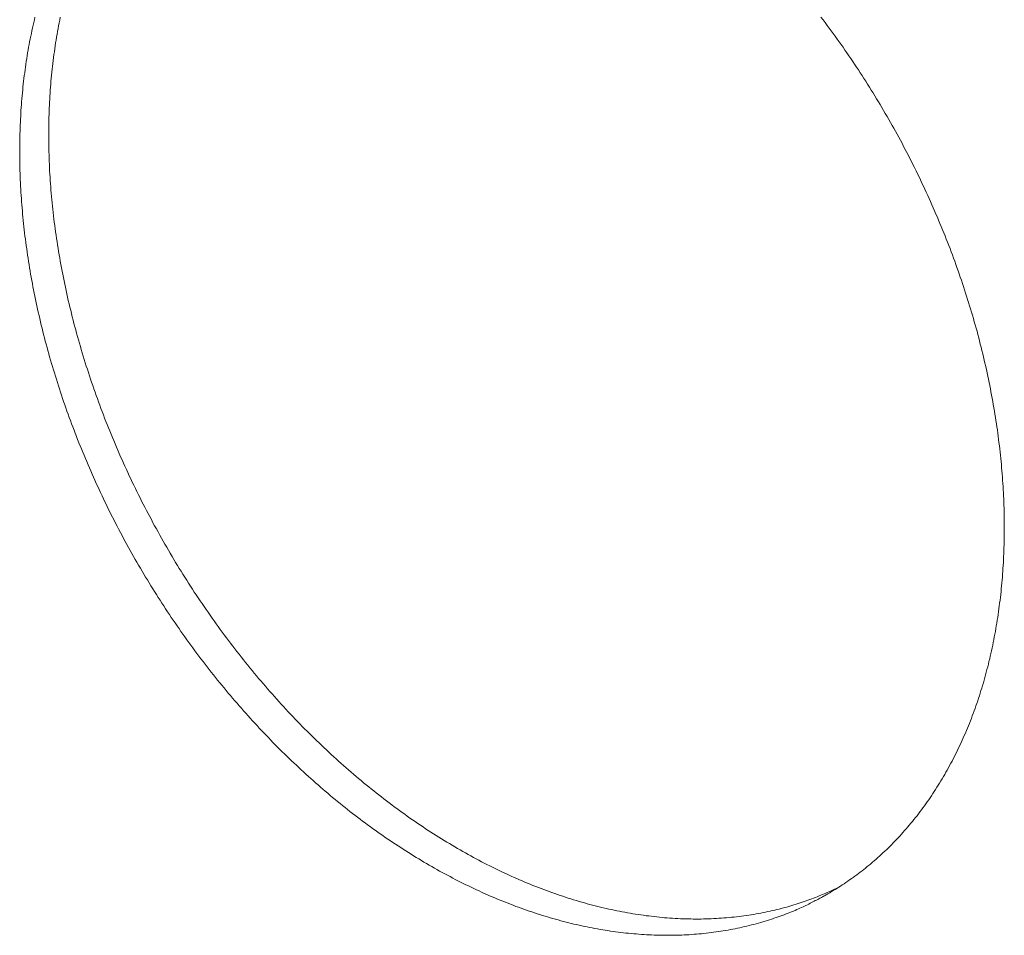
# Model space of a CAD drawing. Header units: inches. Extents: x 0 to 841, y 0 to 594.
# Tile 95 of 129: x 532.06 to 534.22, y 403.22 to 405.22. Entities that reach past the tile are written whole.
import ezdxf

# ---------------------------------------------------------------- set-up
doc = ezdxf.new("R2010")
doc.units = ezdxf.units.IN
doc.header["$LTSCALE"] = 46.255
doc.header["$MEASUREMENT"] = 0
doc.layers.add('02___PRT_ALL_AXES', color=7, linetype='Continuous', lineweight=0)

msp = doc.modelspace()

# ---------------------------------------------------------------- linework, layer by layer
at = {"layer": '02___PRT_ALL_AXES', "color": 7, "linetype": 'Continuous'}
for points in [[(532.0921, 405.2304), (532.0907, 405.2244), (532.0893, 405.2185), (532.0879, 405.2126), (532.0866, 405.2066), (532.0853, 405.2006), (532.0841, 405.1946), (532.0828, 405.1885), (532.0816, 405.1825), (532.0804, 405.1764), (532.0793, 405.1703), (532.0782, 405.1642), (532.0771, 405.1581), (532.076, 405.1519), (532.075, 405.1458), (532.074, 405.1396), (532.0731, 405.1334), (532.0721, 405.1272), (532.0712, 405.1209), (532.0704, 405.1147), (532.0695, 405.1084), (532.0687, 405.1022), (532.0679, 405.0959), (532.0672, 405.0896), (532.0665, 405.0832), (532.0658, 405.0769), (532.0651, 405.0706), (532.0645, 405.0642), (532.0639, 405.0579), (532.0634, 405.0515), (532.0628, 405.0451), (532.0623, 405.0387), (532.0619, 405.0323), (532.0614, 405.0259), (532.061, 405.0195), (532.0607, 405.013), (532.0603, 405.0066), (532.06, 405.0001), (532.0597, 404.9937), (532.0595, 404.9872), (532.0593, 404.9807), (532.0591, 404.9742), (532.0589, 404.9677), (532.0588, 404.9612), (532.0587, 404.9547), (532.0586, 404.9481)], [(532.1477, 405.2302), (532.1464, 405.224), (532.1452, 405.2178), (532.144, 405.2116), (532.1428, 405.2053), (532.1417, 405.1991), (532.1406, 405.1928), (532.1395, 405.1865), (532.1384, 405.1801), (532.1374, 405.1738), (532.1364, 405.1674), (532.1355, 405.161), (532.1346, 405.1546), (532.1337, 405.1482), (532.1329, 405.1418), (532.132, 405.1353), (532.1313, 405.1289), (532.1305, 405.1224), (532.1298, 405.1159), (532.1291, 405.1094), (532.1284, 405.1029), (532.1278, 405.0964), (532.1272, 405.0899), (532.1267, 405.0833), (532.1262, 405.0768), (532.1257, 405.0702), (532.1252, 405.0636), (532.1248, 405.057), (532.1244, 405.0504), (532.124, 405.0438), (532.1237, 405.0372), (532.1234, 405.0306), (532.1232, 405.024), (532.1229, 405.0173), (532.1227, 405.0106), (532.1226, 405.004), (532.1224, 404.9973), (532.1223, 404.9906), (532.1223, 404.9839)], [(534.2181, 404.0988), (534.2182, 404.1055), (534.2182, 404.1123), (534.2182, 404.119), (534.2181, 404.1258), (534.218, 404.1326), (534.2179, 404.1393), (534.2178, 404.1461), (534.2176, 404.1529), (534.2174, 404.1597), (534.2171, 404.1666), (534.2168, 404.1734), (534.2165, 404.1802), (534.2162, 404.187), (534.2158, 404.1939), (534.2154, 404.2007), (534.215, 404.2075), (534.2145, 404.2144), (534.214, 404.2212), (534.2135, 404.2281), (534.2129, 404.235), (534.2123, 404.2418), (534.2117, 404.2487), (534.2111, 404.2555), (534.2104, 404.2624), (534.2097, 404.2693), (534.2089, 404.2762), (534.2082, 404.2831), (534.2074, 404.29), (534.2065, 404.2969), (534.2057, 404.3038), (534.2048, 404.3107), (534.2039, 404.3176), (534.2029, 404.3246), (534.2019, 404.3315), (534.2009, 404.3384), (534.1998, 404.3454), (534.1988, 404.3523), (534.1977, 404.3593), (534.1965, 404.3662), (534.1953, 404.3732), (534.1941, 404.3802), (534.1929, 404.3871), (534.1917, 404.3941), (534.1904, 404.4011), (534.189, 404.4081), (534.1877, 404.415), (534.1863, 404.422), (534.1849, 404.429), (534.1835, 404.436), (534.182, 404.443), (534.1805, 404.45), (534.179, 404.457), (534.1774, 404.464), (534.1758, 404.471), (534.1742, 404.478), (534.1725, 404.485), (534.1708, 404.492), (534.1691, 404.4991), (534.1674, 404.5061), (534.1656, 404.5131), (534.1638, 404.5201), (534.162, 404.5271), (534.1601, 404.5341), (534.1583, 404.5411), (534.1563, 404.5481), (534.1544, 404.5551), (534.1524, 404.5621), (534.1504, 404.5692), (534.1484, 404.5762), (534.1463, 404.5832), (534.1442, 404.5902), (534.1421, 404.5972), (534.14, 404.6042), (534.1378, 404.6112), (534.1356, 404.6181), (534.1333, 404.6251), (534.1311, 404.6321), (534.1288, 404.6391), (534.1265, 404.6461), (534.1241, 404.6531), (534.1217, 404.66), (534.1193, 404.667), (534.1169, 404.674), (534.1144, 404.6809), (534.1119, 404.6879), (534.1094, 404.6948), (534.1069, 404.7018), (534.1043, 404.7087), (534.1017, 404.7157), (534.0991, 404.7226), (534.0964, 404.7295), (534.0937, 404.7364), (534.091, 404.7434), (534.0883, 404.7503), (534.0855, 404.7572), (534.0827, 404.7641), (534.0799, 404.771), (534.077, 404.7778), (534.0742, 404.7847), (534.0713, 404.7916), (534.0683, 404.7984), (534.0654, 404.8053), (534.0624, 404.8121), (534.0594, 404.8189), (534.0564, 404.8258), (534.0533, 404.8326), (534.0502, 404.8394), (534.0471, 404.8462), (534.044, 404.853), (534.0408, 404.8598), (534.0376, 404.8665), (534.0344, 404.8733), (534.0311, 404.88), (534.0279, 404.8868), (534.0246, 404.8935), (534.0212, 404.9002), (534.0179, 404.9069), (534.0145, 404.9136), (534.0111, 404.9203), (534.0077, 404.927), (534.0043, 404.9336), (534.0008, 404.9403), (533.9973, 404.9469), (533.9938, 404.9536), (533.9902, 404.9602), (533.9867, 404.9668), (533.9831, 404.9734), (533.9795, 404.9799), (533.9758, 404.9865), (533.9721, 404.993), (533.9685, 404.9996), (533.9647, 405.0061), (533.961, 405.0126), (533.9572, 405.0191), (533.9535, 405.0256), (533.9496, 405.032), (533.9458, 405.0385), (533.942, 405.0449), (533.9381, 405.0514), (533.9342, 405.0578), (533.9303, 405.0642), (533.9263, 405.0705), (533.9223, 405.0769), (533.9183, 405.0832), (533.9143, 405.0896), (533.9103, 405.0959), (533.9062, 405.1022), (533.9022, 405.1084), (533.8981, 405.1147), (533.8939, 405.1209), (533.8898, 405.1272), (533.8856, 405.1334), (533.8814, 405.1396), (533.8772, 405.1457), (533.873, 405.1519), (533.8687, 405.158), (533.8644, 405.1642), (533.8602, 405.1703), (533.8558, 405.1763), (533.8515, 405.1824), (533.8471, 405.1884), (533.8428, 405.1945), (533.8384, 405.2005), (533.834, 405.2065), (533.8295, 405.2124), (533.8251, 405.2184), (533.8206, 405.2243), (533.8161, 405.2302)], [(532.1223, 404.9839), (532.1222, 404.977), (532.1222, 404.97), (532.1222, 404.9631), (532.1223, 404.9562), (532.1224, 404.9492), (532.1225, 404.9422), (532.1227, 404.9353), (532.1229, 404.9283), (532.1231, 404.9213), (532.1234, 404.9143), (532.1237, 404.9073), (532.124, 404.9003), (532.1243, 404.8933), (532.1247, 404.8862), (532.1252, 404.8792), (532.1256, 404.8722), (532.1261, 404.8652), (532.1266, 404.8581), (532.1272, 404.8511), (532.1278, 404.844), (532.1284, 404.837), (532.1291, 404.8299), (532.1297, 404.8229), (532.1305, 404.8158), (532.1312, 404.8088), (532.132, 404.8017), (532.1328, 404.7946), (532.1337, 404.7875), (532.1345, 404.7804), (532.1354, 404.7733), (532.1364, 404.7662), (532.1374, 404.7591), (532.1384, 404.752), (532.1394, 404.7449), (532.1405, 404.7378), (532.1416, 404.7306), (532.1427, 404.7235), (532.1439, 404.7164), (532.1451, 404.7092), (532.1463, 404.7021), (532.1476, 404.6949), (532.1489, 404.6878), (532.1502, 404.6806), (532.1516, 404.6734), (532.153, 404.6663), (532.1544, 404.6591), (532.1558, 404.6519), (532.1573, 404.6447), (532.1589, 404.6376), (532.1604, 404.6304), (532.162, 404.6232), (532.1636, 404.616), (532.1652, 404.6088), (532.1669, 404.6016), (532.1686, 404.5944), (532.1704, 404.5872), (532.1721, 404.58), (532.1739, 404.5729), (532.1758, 404.5657), (532.1776, 404.5585), (532.1795, 404.5513), (532.1815, 404.5441), (532.1834, 404.5369), (532.1854, 404.5297), (532.1874, 404.5225), (532.1895, 404.5153), (532.1916, 404.5081), (532.1937, 404.5009), (532.1958, 404.4937), (532.198, 404.4866), (532.2002, 404.4794), (532.2024, 404.4722), (532.2047, 404.465), (532.207, 404.4578), (532.2093, 404.4507), (532.2116, 404.4435), (532.214, 404.4363), (532.2164, 404.4292), (532.2189, 404.422), (532.2213, 404.4149), (532.2238, 404.4077), (532.2264, 404.4006), (532.2289, 404.3934), (532.2315, 404.3863), (532.2341, 404.3792), (532.2368, 404.3721), (532.2395, 404.3649), (532.2422, 404.3578), (532.2449, 404.3507), (532.2477, 404.3436), (532.2505, 404.3365), (532.2533, 404.3295), (532.2561, 404.3224), (532.259, 404.3153), (532.2619, 404.3082), (532.2649, 404.3012), (532.2678, 404.2941), (532.2708, 404.2871), (532.2739, 404.2801), (532.2769, 404.273), (532.28, 404.266), (532.2831, 404.259), (532.2862, 404.252), (532.2894, 404.245), (532.2926, 404.2381), (532.2958, 404.2311), (532.299, 404.2241), (532.3023, 404.2172), (532.3056, 404.2102), (532.3089, 404.2033), (532.3123, 404.1964), (532.3157, 404.1895), (532.3191, 404.1826), (532.3225, 404.1757), (532.326, 404.1688), (532.3294, 404.162), (532.333, 404.1551), (532.3365, 404.1483), (532.3401, 404.1415), (532.3437, 404.1347), (532.3473, 404.1279), (532.3509, 404.1211), (532.3546, 404.1143), (532.3583, 404.1076), (532.362, 404.1008), (532.3657, 404.0941), (532.3695, 404.0874), (532.3733, 404.0807), (532.3771, 404.074), (532.381, 404.0673), (532.3848, 404.0607), (532.3887, 404.054), (532.3927, 404.0474), (532.3966, 404.0408), (532.4006, 404.0342), (532.4046, 404.0276), (532.4086, 404.021), (532.4126, 404.0145), (532.4167, 404.008), (532.4208, 404.0014), (532.4249, 403.9949), (532.429, 403.9885), (532.4332, 403.982), (532.4374, 403.9755), (532.4416, 403.9691), (532.4458, 403.9627), (532.4501, 403.9563), (532.4543, 403.9499), (532.4586, 403.9436), (532.463, 403.9373), (532.4673, 403.9309), (532.4717, 403.9246), (532.4761, 403.9184), (532.4805, 403.9121), (532.4849, 403.9059), (532.4893, 403.8996), (532.4938, 403.8934), (532.4983, 403.8872), (532.5028, 403.8811), (532.5074, 403.8749), (532.5119, 403.8688), (532.5165, 403.8627), (532.5211, 403.8567), (532.5257, 403.8506), (532.5304, 403.8446), (532.535, 403.8385), (532.5397, 403.8326), (532.5444, 403.8266), (532.5491, 403.8206), (532.5539, 403.8147), (532.5586, 403.8088), (532.5634, 403.8029), (532.5682, 403.7971), (532.573, 403.7912), (532.5779, 403.7854), (532.5827, 403.7796), (532.5876, 403.7739), (532.5925, 403.7681), (532.5974, 403.7624), (532.6024, 403.7567), (532.6073, 403.7511), (532.6123, 403.7454), (532.6173, 403.7398), (532.6223, 403.7342), (532.6273, 403.7286), (532.6323, 403.7231), (532.6374, 403.7176), (532.6424, 403.7121), (532.6475, 403.7066), (532.6526, 403.7012), (532.6578, 403.6958), (532.6629, 403.6904), (532.6681, 403.685), (532.6732, 403.6797), (532.6784, 403.6744), (532.6836, 403.6691), (532.6888, 403.6638), (532.6941, 403.6586), (532.6993, 403.6534), (532.7046, 403.6482), (532.7099, 403.6431), (532.7152, 403.6379), (532.7205, 403.6329), (532.7258, 403.6278), (532.7312, 403.6228), (532.7365, 403.6177), (532.7419, 403.6128), (532.7473, 403.6078), (532.7527, 403.6029), (532.7581, 403.598), (532.7635, 403.5931), (532.7689, 403.5883), (532.7744, 403.5835), (532.7798, 403.5787), (532.7853, 403.574), (532.7908, 403.5693), (532.7963, 403.5646), (532.8018, 403.5599), (532.8073, 403.5553), (532.8129, 403.5507), (532.8184, 403.5461), (532.824, 403.5416), (532.8296, 403.5371), (532.8351, 403.5326), (532.8407, 403.5282), (532.8463, 403.5238), (532.852, 403.5194), (532.8576, 403.5151), (532.8632, 403.5107), (532.8689, 403.5065), (532.8745, 403.5022), (532.8802, 403.498), (532.8859, 403.4938), (532.8916, 403.4896), (532.8973, 403.4855), (532.903, 403.4814), (532.9087, 403.4774), (532.9144, 403.4733), (532.9201, 403.4693), (532.9259, 403.4654), (532.9316, 403.4615), (532.9374, 403.4576), (532.9432, 403.4537), (532.9489, 403.4499), (532.9547, 403.4461), (532.9605, 403.4423), (532.9663, 403.4386), (532.9721, 403.4349), (532.9779, 403.4313), (532.9837, 403.4276), (532.9896, 403.424), (532.9954, 403.4205), (533.0012, 403.417), (533.0071, 403.4135), (533.0129, 403.41), (533.0188, 403.4066), (533.0246, 403.4032), (533.0305, 403.3999), (533.0364, 403.3966), (533.0423, 403.3933), (533.0481, 403.3901), (533.054, 403.3868), (533.0599, 403.3837), (533.0658, 403.3805), (533.0717, 403.3774), (533.0776, 403.3744), (533.0835, 403.3714), (533.0894, 403.3684), (533.0953, 403.3654), (533.1013, 403.3625), (533.1072, 403.3596), (533.1131, 403.3568), (533.119, 403.3539), (533.125, 403.3512), (533.1309, 403.3484), (533.1368, 403.3457), (533.1428, 403.3431), (533.1487, 403.3404), (533.1547, 403.3379), (533.1606, 403.3353), (533.1665, 403.3328), (533.1725, 403.3303), (533.1784, 403.3279), (533.1844, 403.3255), (533.1903, 403.3231), (533.1963, 403.3208), (533.2022, 403.3185), (533.2082, 403.3162), (533.2141, 403.314), (533.2201, 403.3118), (533.226, 403.3097), (533.232, 403.3076), (533.2379, 403.3055), (533.2439, 403.3035), (533.2498, 403.3015), (533.2557, 403.2995), (533.2617, 403.2976), (533.2676, 403.2958), (533.2736, 403.2939), (533.2795, 403.2921), (533.2854, 403.2904), (533.2914, 403.2886), (533.2973, 403.287), (533.3032, 403.2853), (533.3092, 403.2837), (533.3151, 403.2821), (533.321, 403.2806), (533.3269, 403.2791), (533.3328, 403.2777), (533.3387, 403.2763), (533.3446, 403.2749), (533.3505, 403.2736), (533.3564, 403.2723), (533.3623, 403.271), (533.3682, 403.2698), (533.3741, 403.2686), (533.38, 403.2675), (533.3858, 403.2664), (533.3917, 403.2653), (533.3976, 403.2643), (533.4034, 403.2633), (533.4093, 403.2624), (533.4151, 403.2615), (533.4209, 403.2606), (533.4268, 403.2598), (533.4326, 403.259), (533.4384, 403.2583), (533.4442, 403.2576), (533.45, 403.2569), (533.4558, 403.2563), (533.4616, 403.2557), (533.4674, 403.2551), (533.4731, 403.2546), (533.4789, 403.2542), (533.4847, 403.2537), (533.4904, 403.2533), (533.4961, 403.253), (533.5019, 403.2527), (533.5076, 403.2524), (533.5133, 403.2522), (533.519, 403.252), (533.5247, 403.2519), (533.5304, 403.2518), (533.5361, 403.2517), (533.5417, 403.2517), (533.5474, 403.2517), (533.553, 403.2517), (533.5587, 403.2518), (533.5643, 403.2519), (533.5699, 403.2521), (533.5755, 403.2523), (533.5811, 403.2526), (533.5867, 403.2529), (533.5922, 403.2532), (533.5978, 403.2536), (533.6033, 403.254), (533.6089, 403.2544), (533.6144, 403.2549), (533.6199, 403.2554), (533.6254, 403.256), (533.6309, 403.2566), (533.6363, 403.2573), (533.6418, 403.258), (533.6472, 403.2587), (533.6526, 403.2594), (533.658, 403.2602), (533.6633, 403.2611), (533.6687, 403.2619), (533.6739, 403.2628), (533.6792, 403.2638), (533.6844, 403.2647), (533.6896, 403.2657), (533.6947, 403.2668), (533.6998, 403.2678), (533.7048, 403.2689), (533.7098, 403.27), (533.7147, 403.2712), (533.7195, 403.2723), (533.7244, 403.2735), (533.7291, 403.2748), (533.7339, 403.276), (533.7385, 403.2773), (533.7432, 403.2786), (533.7478, 403.2799), (533.7523, 403.2813), (533.7569, 403.2827), (533.7614, 403.2841), (533.7658, 403.2855), (533.7702, 403.287), (533.7746, 403.2884), (533.7789, 403.2899), (533.7833, 403.2914), (533.7875, 403.293), (533.7917, 403.2945), (533.7959, 403.296), (533.8, 403.2976), (533.8041, 403.2991), (533.808, 403.3007), (533.8119, 403.3022), (533.8157, 403.3038), (533.8194, 403.3053), (533.823, 403.3068), (533.8265, 403.3083), (533.8299, 403.3098), (533.8332, 403.3112)], [(532.0586, 404.9481), (532.0586, 404.9414), (532.0586, 404.9347), (532.0586, 404.9279), (532.0586, 404.9211), (532.0587, 404.9144), (532.0589, 404.9076), (532.059, 404.9008), (532.0592, 404.894), (532.0594, 404.8872), (532.0596, 404.8804), (532.0599, 404.8735), (532.0602, 404.8667), (532.0606, 404.8599), (532.0609, 404.8531), (532.0614, 404.8462), (532.0618, 404.8394), (532.0622, 404.8325), (532.0627, 404.8257), (532.0633, 404.8188), (532.0638, 404.812), (532.0644, 404.8051), (532.065, 404.7982), (532.0657, 404.7914), (532.0664, 404.7845), (532.0671, 404.7776), (532.0678, 404.7707), (532.0686, 404.7638), (532.0694, 404.7569), (532.0702, 404.75), (532.0711, 404.7431), (532.072, 404.7362), (532.0729, 404.7293), (532.0739, 404.7224), (532.0748, 404.7154), (532.0759, 404.7085), (532.0769, 404.7015), (532.078, 404.6946), (532.0791, 404.6876), (532.0802, 404.6807), (532.0814, 404.6737), (532.0826, 404.6668), (532.0838, 404.6598), (532.0851, 404.6528), (532.0864, 404.6458), (532.0877, 404.6389), (532.0891, 404.6319), (532.0904, 404.6249), (532.0919, 404.6179), (532.0933, 404.6109), (532.0948, 404.6039), (532.0963, 404.5969), (532.0978, 404.5899), (532.0994, 404.5829), (532.101, 404.5759), (532.1026, 404.5689), (532.1042, 404.5619), (532.1059, 404.5549), (532.1076, 404.5479), (532.1094, 404.5409), (532.1111, 404.5338), (532.1129, 404.5268), (532.1148, 404.5198), (532.1166, 404.5128), (532.1185, 404.5058), (532.1204, 404.4988), (532.1224, 404.4918), (532.1243, 404.4848), (532.1263, 404.4778), (532.1284, 404.4708), (532.1304, 404.4638), (532.1325, 404.4568), (532.1346, 404.4498), (532.1368, 404.4428), (532.139, 404.4358), (532.1412, 404.4288), (532.1434, 404.4218), (532.1457, 404.4148), (532.148, 404.4078), (532.1503, 404.4008), (532.1526, 404.3938), (532.155, 404.3869), (532.1574, 404.3799), (532.1599, 404.3729), (532.1623, 404.366), (532.1648, 404.359), (532.1673, 404.3521), (532.1699, 404.3451), (532.1725, 404.3382), (532.1751, 404.3312), (532.1777, 404.3243), (532.1803, 404.3174), (532.183, 404.3105), (532.1857, 404.3036), (532.1885, 404.2966), (532.1912, 404.2897), (532.194, 404.2829), (532.1969, 404.276), (532.1997, 404.2691), (532.2026, 404.2622), (532.2055, 404.2554), (532.2084, 404.2485), (532.2114, 404.2416), (532.2144, 404.2348), (532.2174, 404.228), (532.2204, 404.2211), (532.2235, 404.2143), (532.2265, 404.2075), (532.2297, 404.2007), (532.2328, 404.1939), (532.236, 404.1872), (532.2392, 404.1804), (532.2424, 404.1736), (532.2456, 404.1669), (532.2489, 404.1601), (532.2522, 404.1534), (532.2555, 404.1467), (532.2588, 404.14), (532.2622, 404.1333), (532.2656, 404.1266), (532.269, 404.1199), (532.2725, 404.1133), (532.276, 404.1066), (532.2795, 404.1), (532.283, 404.0934), (532.2865, 404.0867), (532.2901, 404.0801), (532.2937, 404.0736), (532.2973, 404.067), (532.3009, 404.0604), (532.3046, 404.0539), (532.3083, 404.0473), (532.312, 404.0408), (532.3158, 404.0343), (532.3195, 404.0278), (532.3233, 404.0213), (532.3271, 404.0149), (532.3309, 404.0084), (532.3348, 404.002), (532.3387, 403.9956), (532.3426, 403.9892), (532.3465, 403.9828), (532.3504, 403.9764), (532.3544, 403.97), (532.3584, 403.9637), (532.3624, 403.9574), (532.3665, 403.9511), (532.3705, 403.9448), (532.3746, 403.9385), (532.3787, 403.9322), (532.3828, 403.926), (532.387, 403.9198), (532.3911, 403.9135), (532.3953, 403.9073), (532.3995, 403.9012), (532.4038, 403.895), (532.408, 403.8889), (532.4123, 403.8828), (532.4166, 403.8767), (532.4209, 403.8706), (532.4253, 403.8645), (532.4296, 403.8585), (532.434, 403.8524), (532.4384, 403.8464), (532.4428, 403.8404), (532.4472, 403.8345), (532.4517, 403.8285), (532.4562, 403.8226), (532.4607, 403.8167), (532.4652, 403.8108), (532.4697, 403.8049), (532.4743, 403.7991), (532.4789, 403.7933), (532.4834, 403.7875), (532.4881, 403.7817), (532.4927, 403.7759), (532.4973, 403.7702), (532.502, 403.7645), (532.5067, 403.7588), (532.5114, 403.7531), (532.5161, 403.7474), (532.5209, 403.7418), (532.5256, 403.7362), (532.5304, 403.7306), (532.5352, 403.725), (532.54, 403.7195), (532.5448, 403.714), (532.5497, 403.7085), (532.5545, 403.703), (532.5594, 403.6976), (532.5643, 403.6922), (532.5692, 403.6868), (532.5741, 403.6814), (532.5791, 403.676), (532.5841, 403.6707), (532.589, 403.6654), (532.594, 403.6601), (532.599, 403.6549), (532.6041, 403.6496), (532.6091, 403.6444), (532.6141, 403.6393), (532.6192, 403.6341), (532.6243, 403.629), (532.6294, 403.6239), (532.6345, 403.6188), (532.6396, 403.6138), (532.6448, 403.6087), (532.6499, 403.6037), (532.6551, 403.5988), (532.6603, 403.5938), (532.6655, 403.5889), (532.6707, 403.584), (532.6759, 403.5792), (532.6812, 403.5743), (532.6864, 403.5695), (532.6917, 403.5647), (532.697, 403.56), (532.7023, 403.5553), (532.7076, 403.5506), (532.7129, 403.5459), (532.7182, 403.5412), (532.7235, 403.5366), (532.7289, 403.532), (532.7343, 403.5275), (532.7396, 403.523), (532.745, 403.5185), (532.7504, 403.514), (532.7558, 403.5095), (532.7612, 403.5051), (532.7667, 403.5008), (532.7721, 403.4964), (532.7776, 403.4921), (532.783, 403.4878), (532.7885, 403.4835), (532.794, 403.4793), (532.7995, 403.4751), (532.805, 403.4709), (532.8105, 403.4667), (532.816, 403.4626), (532.8216, 403.4586), (532.8271, 403.4545), (532.8326, 403.4505), (532.8382, 403.4465), (532.8438, 403.4425), (532.8493, 403.4386), (532.8549, 403.4347), (532.8605, 403.4308), (532.8661, 403.427), (532.8717, 403.4232), (532.8773, 403.4194), (532.883, 403.4157), (532.8886, 403.412), (532.8942, 403.4083), (532.8999, 403.4046), (532.9055, 403.401), (532.9112, 403.3974), (532.9169, 403.3939), (532.9225, 403.3904), (532.9282, 403.3869), (532.9339, 403.3834), (532.9396, 403.38), (532.9453, 403.3766), (532.951, 403.3733), (532.9567, 403.37), (532.9624, 403.3667), (532.9681, 403.3634), (532.9738, 403.3602), (532.9796, 403.357), (532.9853, 403.3539), (532.991, 403.3507), (532.9968, 403.3477), (533.0025, 403.3446), (533.0083, 403.3416), (533.014, 403.3386), (533.0198, 403.3357), (533.0255, 403.3327), (533.0313, 403.3299), (533.0371, 403.327), (533.0428, 403.3242), (533.0486, 403.3214), (533.0544, 403.3187), (533.0602, 403.316), (533.066, 403.3133), (533.0717, 403.3107), (533.0775, 403.308), (533.0833, 403.3055), (533.0891, 403.3029), (533.0949, 403.3004), (533.1007, 403.298), (533.1065, 403.2955), (533.1123, 403.2932), (533.1181, 403.2908), (533.1239, 403.2885), (533.1297, 403.2862), (533.1354, 403.2839), (533.1412, 403.2817), (533.147, 403.2795), (533.1528, 403.2774), (533.1586, 403.2753), (533.1644, 403.2732), (533.1702, 403.2712), (533.176, 403.2692), (533.1818, 403.2672), (533.1876, 403.2653), (533.1934, 403.2634), (533.1992, 403.2615), (533.205, 403.2597), (533.2108, 403.2579), (533.2165, 403.2562), (533.2223, 403.2545), (533.2281, 403.2528), (533.2339, 403.2512), (533.2397, 403.2496), (533.2454, 403.248), (533.2512, 403.2465), (533.257, 403.245), (533.2627, 403.2435), (533.2685, 403.2421), (533.2742, 403.2407), (533.28, 403.2394), (533.2857, 403.2381), (533.2915, 403.2368), (533.2972, 403.2356), (533.303, 403.2344), (533.3087, 403.2332), (533.3144, 403.2321), (533.3201, 403.231), (533.3259, 403.23), (533.3316, 403.229), (533.3373, 403.228), (533.343, 403.2271), (533.3487, 403.2262), (533.3544, 403.2253), (533.36, 403.2245), (533.3657, 403.2237), (533.3714, 403.2229), (533.3771, 403.2222), (533.3827, 403.2216), (533.3884, 403.2209), (533.394, 403.2203), (533.3996, 403.2198), (533.4053, 403.2193), (533.4109, 403.2188), (533.4165, 403.2183), (533.4221, 403.2179), (533.4277, 403.2175), (533.4333, 403.2172), (533.4389, 403.2169), (533.4445, 403.2167), (533.45, 403.2164), (533.4556, 403.2163), (533.4611, 403.2161), (533.4667, 403.216), (533.4722, 403.2159), (533.4777, 403.2159), (533.4832, 403.2159), (533.4887, 403.216), (533.4942, 403.2161), (533.4997, 403.2162), (533.5052, 403.2163), (533.5106, 403.2165), (533.5161, 403.2168), (533.5215, 403.217), (533.5269, 403.2173), (533.5323, 403.2177), (533.5377, 403.2181), (533.5431, 403.2185), (533.5485, 403.219), (533.5539, 403.2195), (533.5593, 403.22), (533.5646, 403.2206), (533.5699, 403.2212), (533.5753, 403.2218), (533.5806, 403.2225), (533.5859, 403.2233), (533.5911, 403.224), (533.5964, 403.2248), (533.6017, 403.2257), (533.6069, 403.2265), (533.6122, 403.2275), (533.6174, 403.2284), (533.6226, 403.2294), (533.6278, 403.2304), (533.6329, 403.2315), (533.6381, 403.2326), (533.6433, 403.2337), (533.6484, 403.2349), (533.6535, 403.2361), (533.6586, 403.2374), (533.6637, 403.2387), (533.6688, 403.24), (533.6738, 403.2414), (533.6789, 403.2428), (533.6839, 403.2442), (533.6889, 403.2456), (533.6938, 403.2471), (533.6987, 403.2486), (533.7035, 403.2502), (533.7083, 403.2517), (533.713, 403.2533), (533.7177, 403.2549), (533.7223, 403.2564), (533.7268, 403.258), (533.7312, 403.2596), (533.7355, 403.2612), (533.7397, 403.2628), (533.7438, 403.2644), (533.7478, 403.266), (533.7517, 403.2676), (533.7555, 403.2692), (533.7593, 403.2707), (533.7629, 403.2723), (533.7665, 403.2739), (533.7699, 403.2754), (533.7733, 403.277), (533.7767, 403.2785), (533.7799, 403.2801), (533.7831, 403.2816), (533.7863, 403.2831), (533.7893, 403.2846), (533.7923, 403.2861), (533.7953, 403.2876), (533.7982, 403.2891), (533.801, 403.2905), (533.8037, 403.292), (533.8064, 403.2933), (533.8089, 403.2946), (533.8112, 403.2959), (533.8135, 403.2971), (533.8155, 403.2982), (533.8174, 403.2992), (533.8191, 403.3001), (533.8206, 403.301), (533.8219, 403.3017), (533.823, 403.3023), (533.8238, 403.3027)], [(533.8238, 403.3027), (533.8276, 403.3049), (533.8314, 403.3071), (533.8353, 403.3093), (533.8392, 403.3117), (533.8431, 403.314), (533.847, 403.3164), (533.8509, 403.3189), (533.8549, 403.3214), (533.8589, 403.3239), (533.8628, 403.3265), (533.8668, 403.3291), (533.8708, 403.3318), (533.8747, 403.3345), (533.8787, 403.3373), (533.8826, 403.34), (533.8866, 403.3429), (533.8905, 403.3457), (533.8944, 403.3486), (533.8984, 403.3515), (533.9023, 403.3545), (533.9061, 403.3575), (533.91, 403.3605), (533.9139, 403.3636), (533.9177, 403.3667), (533.9216, 403.3699), (533.9254, 403.3731), (533.9292, 403.3763), (533.9331, 403.3796), (533.9369, 403.3829), (533.9407, 403.3863), (533.9445, 403.3897), (533.9482, 403.3932), (533.952, 403.3966), (533.9558, 403.4002), (533.9595, 403.4038), (533.9632, 403.4074), (533.9669, 403.411), (533.9706, 403.4147), (533.9743, 403.4185), (533.9779, 403.4222), (533.9816, 403.426), (533.9852, 403.4299), (533.9888, 403.4338), (533.9924, 403.4377), (533.9959, 403.4416), (533.9994, 403.4456), (534.0029, 403.4496), (534.0064, 403.4536), (534.0098, 403.4577), (534.0133, 403.4618), (534.0167, 403.4659), (534.02, 403.47), (534.0234, 403.4742), (534.0267, 403.4784), (534.03, 403.4827), (534.0332, 403.487), (534.0365, 403.4913), (534.0397, 403.4956), (534.0429, 403.5), (534.046, 403.5044), (534.0492, 403.5088), (534.0523, 403.5132), (534.0554, 403.5177), (534.0584, 403.5222), (534.0615, 403.5268), (534.0645, 403.5313), (534.0674, 403.5359), (534.0704, 403.5406), (534.0733, 403.5452), (534.0762, 403.5499), (534.0791, 403.5546), (534.0819, 403.5593), (534.0847, 403.5641), (534.0875, 403.5689), (534.0902, 403.5737), (534.093, 403.5786), (534.0957, 403.5834), (534.0983, 403.5883), (534.101, 403.5933), (534.1036, 403.5982), (534.1062, 403.6032), (534.1088, 403.6082), (534.1113, 403.6132), (534.1138, 403.6183), (534.1163, 403.6234), (534.1187, 403.6285), (534.1211, 403.6336), (534.1235, 403.6388), (534.1259, 403.644), (534.1282, 403.6492), (534.1305, 403.6544), (534.1328, 403.6597), (534.1351, 403.665), (534.1373, 403.6703), (534.1395, 403.6756), (534.1416, 403.681), (534.1438, 403.6864), (534.1459, 403.6918), (534.1479, 403.6972), (534.15, 403.7027), (534.152, 403.7082), (534.154, 403.7137), (534.1559, 403.7192), (534.1579, 403.7248), (534.1598, 403.7303), (534.1616, 403.7359), (534.1635, 403.7415), (534.1653, 403.7472), (534.167, 403.7528), (534.1688, 403.7585), (534.1705, 403.7642), (534.1722, 403.77), (534.1739, 403.7757), (534.1755, 403.7815), (534.1771, 403.7873), (534.1787, 403.7931), (534.1802, 403.7989), (534.1817, 403.8048), (534.1832, 403.8107), (534.1846, 403.8166), (534.1861, 403.8225), (534.1874, 403.8284), (534.1888, 403.8344), (534.1901, 403.8403), (534.1914, 403.8463), (534.1927, 403.8523), (534.1939, 403.8584), (534.1951, 403.8644), (534.1963, 403.8705), (534.1975, 403.8766), (534.1986, 403.8827), (534.1997, 403.8888), (534.2007, 403.895), (534.2017, 403.9011), (534.2027, 403.9073), (534.2037, 403.9135), (534.2046, 403.9197), (534.2055, 403.926), (534.2064, 403.9322), (534.2072, 403.9385), (534.208, 403.9448), (534.2088, 403.951), (534.2096, 403.9574), (534.2103, 403.9637), (534.211, 403.97), (534.2116, 403.9763), (534.2122, 403.9827), (534.2128, 403.9891), (534.2134, 403.9954), (534.2139, 404.0018), (534.2144, 404.0082), (534.2149, 404.0146), (534.2153, 404.021), (534.2157, 404.0274), (534.2161, 404.0339), (534.2164, 404.0403), (534.2167, 404.0468), (534.217, 404.0532), (534.2173, 404.0597), (534.2175, 404.0662), (534.2177, 404.0727), (534.2178, 404.0792), (534.218, 404.0857), (534.2181, 404.0922), (534.2181, 404.0988)]]:
    msp.add_lwpolyline(points, dxfattribs=at)
msp.add_arc((533.5661, 403.9111), 0.6567, 294.0043, 296.1073, dxfattribs=at)

doc.saveas('drawing.dxf')
